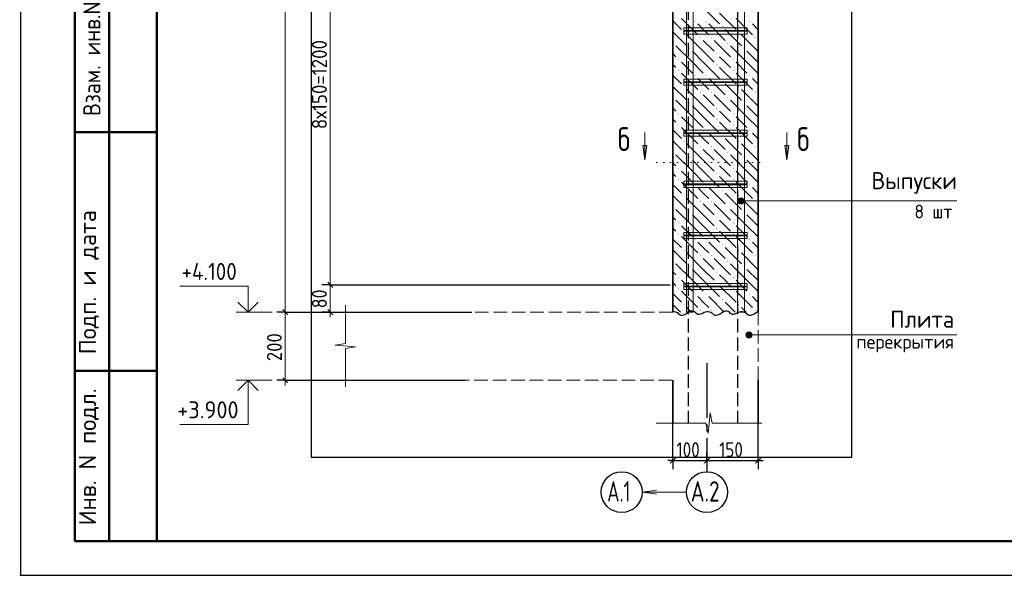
# Model space of a CAD drawing. Header units: millimetres. Extents: x -12 to 50400, y 0 to 35640.
# Tile 1 of 10: x -12 to 17308, y 0 to 9783. Entities that reach past the tile are written whole.
import ezdxf

# ---------------------------------------------------------------- set-up
doc = ezdxf.new("R2010")
doc.units = ezdxf.units.MM
for name, pattern in [('______2', [324, 240, -84]), ('______5', [1320, 960, -120, 120, -120]), ('______9', [120, 0, -120])]:
    doc.linetypes.add(name, pattern=pattern)
for name, color, linetype, lineweight in [('Standard', 7, 'Continuous', 25), ('ЖБ Перекрытие верхний уровень', 7, 'Continuous', 35), ('ЖБ Пилон', 7, 'Continuous', 35), ('Позиционная метка диаметр_ шаг', 7, 'Continuous', 13), ('Позиционная метка линия выноска', 7, 'Continuous', 13), ('Примечания', 7, 'Continuous', 13), ('Размерная линия_ общее', 7, 'Continuous', 13), ('Узлы символ', 7, 'Continuous', 25)]:
    doc.layers.add(name, color=color, linetype=linetype, lineweight=lineweight)
for name, color, linetype, true_color in [('Оси', 7, '______5', 0x656565), ('Стена фоновая арматура Х1', 7, '______2', 0xa0a0a0), ('Стена Хомут', 7, '______2', 0xa0a0a0)]:
    doc.layers.add(name, color=color, linetype=linetype, true_color=true_color)
doc.styles.add('ISOCPEUR', font='txt')

msp = doc.modelspace()

# ---------------------------------------------------------------- hatches: boundary and pattern name
at = {"layer": 'ЖБ Пилон', "linetype": 'Continuous', "lineweight": 18, "transparency": 33554687}
for points in [[(11860, 9755), (11868, 9763), (11875, 9755), (11868, 9747)], [(12052, 9755), (12060, 9763), (12067, 9755), (12060, 9747)], [(12820, 9755), (12828, 9763), (12835, 9755), (12828, 9747)], [(11668, 9563), (11676, 9571), (11683, 9563), (11676, 9555)], [(12340, 9659), (12348, 9667), (12355, 9659), (12348, 9651)], [(12628, 9563), (12636, 9571), (12643, 9563), (12636, 9555)], [(11477, 9373), (11484, 9379), (11491, 9371), (11484, 9363), (11477, 9370)], [(11956, 9467), (11964, 9475), (11971, 9467), (11964, 9459)], [(12148, 9467), (12156, 9475), (12163, 9467), (12156, 9459)], [(12436, 9371), (12444, 9379), (12451, 9371), (12444, 9363)], [(12916, 9467), (12924, 9475), (12931, 9467), (12924, 9459)], [(11764, 9275), (11772, 9283), (11779, 9275), (11772, 9267)], [(12244, 9179), (12252, 9187), (12259, 9179), (12252, 9171)], [(12724, 9275), (12732, 9283), (12739, 9275), (12732, 9267)], [(11572, 9083), (11580, 9091), (11587, 9083), (11580, 9075)], [(12532, 9083), (12540, 9091), (12547, 9083), (12540, 9075)], [(11572, 8891), (11580, 8899), (11587, 8891), (11580, 8883)], [(12244, 8987), (12252, 8995), (12259, 8987), (12252, 8979)], [(12532, 8891), (12540, 8899), (12547, 8891), (12540, 8883)], [(11860, 8795), (11868, 8803), (11875, 8795), (11868, 8787)], [(12052, 8795), (12060, 8803), (12067, 8795), (12060, 8787)], [(12340, 8699), (12348, 8707), (12355, 8699), (12348, 8691)], [(12820, 8795), (12828, 8803), (12835, 8795), (12828, 8787)], [(11668, 8603), (11676, 8611), (11683, 8603), (11676, 8595)], [(11956, 8507), (11964, 8515), (11971, 8507), (11964, 8499)], [(12148, 8507), (12156, 8515), (12163, 8507), (12156, 8499)], [(12628, 8603), (12636, 8611), (12643, 8603), (12636, 8595)], [(12916, 8507), (12924, 8515), (12931, 8507), (12924, 8499)], [(11477, 8413), (11484, 8419), (11491, 8411), (11484, 8403), (11477, 8410)], [(11764, 8315), (11772, 8323), (11779, 8315), (11772, 8307)], [(12436, 8411), (12444, 8419), (12451, 8411), (12444, 8403)], [(12724, 8315), (12732, 8323), (12739, 8315), (12732, 8307)], [(12244, 8219), (12252, 8227), (12259, 8219), (12252, 8211)], [(11572, 8123), (11580, 8131), (11587, 8123), (11580, 8115)], [(12244, 8027), (12252, 8035), (12259, 8027), (12252, 8019)], [(12532, 8123), (12540, 8131), (12547, 8123), (12540, 8115)], [(11572, 7931), (11580, 7939), (11587, 7931), (11580, 7923)], [(11860, 7835), (11868, 7843), (11875, 7835), (11868, 7827)], [(12052, 7835), (12060, 7843), (12067, 7835), (12060, 7827)], [(12532, 7931), (12540, 7939), (12547, 7931), (12540, 7923)], [(12820, 7835), (12828, 7843), (12835, 7835), (12828, 7827)], [(11668, 7643), (11676, 7651), (11683, 7643), (11676, 7635)], [(12340, 7739), (12348, 7747), (12355, 7739), (12348, 7731)], [(12628, 7643), (12636, 7651), (12643, 7643), (12636, 7635)], [(11477, 7453), (11484, 7459), (11491, 7451), (11484, 7443), (11477, 7450)], [(11956, 7547), (11964, 7555), (11971, 7547), (11964, 7539)], [(12148, 7547), (12156, 7555), (12163, 7547), (12156, 7539)], [(12436, 7451), (12444, 7459), (12451, 7451), (12444, 7443)], [(12916, 7547), (12924, 7555), (12931, 7547), (12924, 7539)], [(11764, 7355), (11772, 7363), (11779, 7355), (11772, 7347)], [(12724, 7355), (12732, 7363), (12739, 7355), (12732, 7347)], [(11572, 7163), (11580, 7171), (11587, 7163), (11580, 7155)], [(12244, 7259), (12252, 7267), (12259, 7259), (12252, 7251)], [(12532, 7163), (12540, 7171), (12547, 7163), (12540, 7155)], [(11572, 6971), (11580, 6979), (11587, 6971), (11580, 6963)], [(12244, 7067), (12252, 7075), (12259, 7067), (12252, 7059)], [(12532, 6971), (12540, 6979), (12547, 6971), (12540, 6963)], [(11860, 6875), (11868, 6883), (11875, 6875), (11868, 6867)], [(12052, 6875), (12060, 6883), (12067, 6875), (12060, 6867)], [(12340, 6779), (12348, 6787), (12355, 6779), (12348, 6771)], [(12820, 6875), (12828, 6883), (12835, 6875), (12828, 6867)], [(11668, 6683), (11676, 6691), (11683, 6683), (11676, 6675)], [(11956, 6587), (11964, 6595), (11971, 6587), (11964, 6579)], [(12148, 6587), (12156, 6595), (12163, 6587), (12156, 6579)], [(12628, 6683), (12636, 6691), (12643, 6683), (12636, 6675)], [(12916, 6587), (12924, 6595), (12931, 6587), (12924, 6579)], [(11477, 6493), (11484, 6499), (11491, 6491), (11484, 6483), (11477, 6490)], [(12436, 6491), (12444, 6499), (12451, 6491), (12444, 6483)], [(11764, 6395), (11772, 6403), (11779, 6395), (11772, 6387)], [(12244, 6299), (12252, 6307), (12259, 6299), (12252, 6291)], [(12724, 6395), (12732, 6403), (12739, 6395), (12732, 6387)], [(11572, 6203), (11580, 6211), (11587, 6203), (11580, 6195)], [(12244, 6107), (12252, 6115), (12259, 6107), (12252, 6099)], [(12532, 6203), (12540, 6211), (12547, 6203), (12540, 6195)], [(11572, 6011), (11580, 6019), (11587, 6011), (11580, 6003)], [(11860, 5915), (11868, 5923), (11875, 5915), (11868, 5907)], [(12052, 5915), (12060, 5923), (12067, 5915), (12060, 5907)], [(12532, 6011), (12540, 6019), (12547, 6011), (12540, 6003)], [(12820, 5915), (12828, 5923), (12835, 5915), (12828, 5907)], [(11668, 5723), (11676, 5731), (11683, 5723), (11676, 5715)], [(12340, 5819), (12348, 5827), (12355, 5819), (12348, 5811)], [(12628, 5723), (12636, 5731), (12643, 5723), (12636, 5715)], [(11956, 5627), (11964, 5635), (11971, 5627), (11964, 5619)], [(12148, 5627), (12156, 5635), (12163, 5627), (12156, 5619)], [(12916, 5627), (12924, 5635), (12931, 5627), (12924, 5619)], [(11477, 5533), (11484, 5539), (11491, 5531), (11484, 5523), (11477, 5530)], [(11764, 5435), (11772, 5443), (11779, 5435), (11772, 5427)], [(12436, 5531), (12444, 5539), (12451, 5531), (12444, 5523)], [(12724, 5435), (12732, 5443), (12739, 5435), (12732, 5427)], [(11572, 5243), (11580, 5251), (11587, 5243), (11580, 5235)], [(12244, 5339), (12252, 5347), (12259, 5339), (12252, 5331)], [(12532, 5243), (12540, 5251), (12547, 5243), (12540, 5235)], [(11572, 5051), (11580, 5059), (11587, 5051), (11580, 5043)], [(12244, 5147), (12252, 5155), (12259, 5147), (12252, 5139)], [(12532, 5051), (12540, 5059), (12547, 5051), (12540, 5043)], [(11860, 4955), (11868, 4963), (11875, 4955), (11868, 4947)], [(12052, 4955), (12060, 4963), (12067, 4955), (12060, 4947)], [(12340, 4859), (12348, 4867), (12355, 4859), (12348, 4851)], [(12820, 4955), (12828, 4963), (12835, 4955), (12828, 4947)], [(11668, 4763), (11676, 4771), (11683, 4763), (11676, 4755)], [(12628, 4763), (12636, 4771), (12643, 4763), (12636, 4755)], [(11956, 4667), (11964, 4675), (11971, 4667), (11964, 4659)], [(12148, 4667), (12156, 4675), (12163, 4667), (12156, 4659)], [(12916, 4667), (12924, 4675), (12931, 4667), (12924, 4659)]]:
    msp.add_hatch(color=7, dxfattribs=at).paths.add_polyline_path(points, flags=16)
at = {"layer": 'Позиционная метка линия выноска', "linetype": 'Continuous', "lineweight": 13, "transparency": 33554687}
for points in [[(12631, 6564), (12631, 6618), (12623, 6591)], [(12631, 6618), (12650, 6545), (12650, 6638)], [(12631, 6618), (12631, 6564), (12650, 6545)], [(12650, 6638), (12677, 6537), (12677, 6645)], [(12650, 6638), (12650, 6545), (12677, 6537)], [(12677, 6645), (12677, 6537), (12704, 6545)], [(12677, 6645), (12704, 6545), (12704, 6638)], [(12704, 6638), (12704, 6545), (12724, 6564)], [(12704, 6638), (12724, 6564), (12724, 6618)], [(12724, 6618), (12724, 6564), (12731, 6591)], [(12771, 4206), (12771, 4260), (12763, 4233)], [(12771, 4260), (12790, 4186), (12790, 4279)], [(12771, 4260), (12771, 4206), (12790, 4186)], [(12790, 4279), (12817, 4179), (12817, 4287)], [(12790, 4279), (12790, 4186), (12817, 4179)], [(12817, 4287), (12817, 4179), (12844, 4186)], [(12817, 4287), (12844, 4186), (12844, 4279)], [(12844, 4279), (12844, 4186), (12864, 4206)], [(12844, 4279), (12864, 4206), (12864, 4260)], [(12864, 4260), (12864, 4206), (12871, 4233)]]:
    msp.add_hatch(color=7, dxfattribs=at).paths.add_polyline_path(points)
at = {"layer": 'Узлы символ', "linetype": 'Continuous', "lineweight": 13, "transparency": 33554687}
for points in [[(11019, 7566), (10983, 7314), (10947, 7566)], [(13520, 7566), (13484, 7314), (13448, 7566)]]:
    msp.add_hatch(color=7, dxfattribs=at).paths.add_polyline_path(points, flags=16)

# ---------------------------------------------------------------- linework, layer by layer
at = {"layer": 'Standard', "color": 7, "linetype": 'Continuous', "lineweight": 25, "transparency": 33554687}
for p, q in [((2400, 35040), (2400, 1270)), ((11432, 1975), (11522, 2065)), ((12032, 1975), (12122, 2065)), ((12932, 1975), (13022, 2065))]:
    msp.add_line(p, q, dxfattribs=at)
at = {"layer": 'Standard', "color": 7, "linetype": 'Continuous', "lineweight": 50, "transparency": 33554687}
for p, q in [((960, 600), (960, 10800)), ((960, 600), (960, 10800)), ((1560, 600), (1560, 10800)), ((960, 7800), (2400, 7800)), ((960, 3600), (2400, 3600)), ((2400, 600), (960, 600))]:
    msp.add_line(p, q, dxfattribs=at)
at = {"layer": 'Standard', "color": 7, "linetype": 'Continuous', "lineweight": 13, "transparency": 33554687}
for p, q in [((4432, 4634), (3796, 4634)), ((4432, 3434), (3796, 3434))]:
    msp.add_line(p, q, dxfattribs=at)
at = {"layer": 'Standard', "color": 7, "linetype": 'Continuous', "lineweight": -3, "transparency": 33554687}
for p, q in [((11477, 2020), (11477, 2678)), ((12977, 2020), (12977, 2678)), ((11477, 2020), (11477, 2170)), ((12077, 2020), (12077, 2170)), ((12977, 2020), (12977, 2170)), ((11477, 2020), (11387, 2020)), ((11477, 2020), (11477, 1870)), ((11477, 2020), (12077, 2020)), ((12077, 2020), (12077, 1870)), ((12077, 2020), (12077, 2020)), ((12077, 2020), (12977, 2020)), ((12977, 2020), (12977, 1870)), ((12977, 2020), (13067, 2020))]:
    msp.add_line(p, q, dxfattribs=at)
at = {"layer": 'Standard', "color": 7, "linetype": 'Continuous', "lineweight": 13, "transparency": 33554687}
for points in [[(-12, 0), (48960, 0), (48960, 35640)], [(50400, 35640), (0, 35640), (0, 0), (50400, 0), (50400, 35640)], [(4005, 4634), (4005, 5090), (2805, 5090)], [(4005, 3434), (4005, 2654), (2805, 2654)]]:
    msp.add_lwpolyline(points, dxfattribs=at)
at = {"layer": 'Standard', "color": 7, "linetype": 'Continuous', "lineweight": 25, "transparency": 33554687}
msp.add_lwpolyline([(0, 0), (50400, 0), (50400, 35640), (0, 35640), (0, 0)], close=True, dxfattribs=at)
at = {"layer": 'Standard', "color": 7, "linetype": 'Continuous', "lineweight": 50, "transparency": 33554687}
msp.add_lwpolyline([(2400, 35040), (49800, 35040), (49800, 600), (2400, 600), (2400, 35040)], close=True, dxfattribs=at)
at = {"layer": 'Standard', "color": 254, "linetype": 'Continuous', "lineweight": -3, "true_color": 0xc4c4ff, "transparency": 33554687}
msp.add_lwpolyline([(5117, 2078), (14627, 2078), (14627, 32873), (5117, 32873), (5117, 2078)], dxfattribs=at)
at = {"layer": 'Standard', "color": 7, "linetype": 'Continuous', "lineweight": 35, "transparency": 33554687}
for points in [[(4183, 4812), (4005, 4634), (3827, 4812)], [(4183, 3255), (4005, 3434), (3827, 3255)]]:
    msp.add_lwpolyline(points, dxfattribs=at)
at = {"layer": 'ЖБ Перекрытие верхний уровень', "color": 7, "linetype": '______2', "lineweight": 18, "transparency": 33554687}
for p, q in [((11477, 4634), (5717, 4634)), ((12977, 3434), (12977, 4634)), ((5717, 3434), (11477, 3434))]:
    msp.add_line(p, q, dxfattribs=at)
at = {"layer": 'ЖБ Пилон', "color": 7, "linetype": 'Continuous', "lineweight": 35, "transparency": 33554687}
for p, q in [((11477, 28634), (11477, 4634)), ((12977, 4634), (12977, 28634)), ((11477, 3434), (11477, 2678)), ((12977, 2678), (12977, 3434))]:
    msp.add_line(p, q, dxfattribs=at)
at = {"layer": 'ЖБ Пилон', "color": 9, "linetype": 'Continuous', "lineweight": 18, "true_color": 0xc7c7c7, "transparency": 33554687}
for p, q in [((12012, 9995), (12300, 9707)), ((12300, 9899), (12588, 9611)), ((11477, 9761), (11628, 9611)), ((11628, 9803), (11916, 9515)), ((12012, 9611), (11916, 9707)), ((12108, 9707), (12396, 9419)), ((12588, 9803), (12876, 9515)), ((12972, 9611), (12876, 9707)), ((11477, 9569), (11724, 9323)), ((12108, 9515), (12012, 9611)), ((12396, 9611), (12684, 9323)), ((12977, 9605), (12972, 9611)), ((12012, 9227), (11724, 9515)), ((12012, 9419), (12204, 9227)), ((12204, 9419), (12492, 9131)), ((12972, 9227), (12684, 9515)), ((12972, 9419), (12977, 9413)), ((11477, 9185), (11532, 9131)), ((11820, 9035), (11532, 9323)), ((11820, 9227), (12012, 9035)), ((12012, 9227), (12204, 9035)), ((12780, 9035), (12492, 9323)), ((12780, 9227), (12972, 9035)), ((12972, 9227), (12977, 9221)), ((11628, 9035), (11820, 8843)), ((11820, 9035), (12012, 8843)), ((12012, 9035), (12300, 8747)), ((12396, 9035), (12300, 9131)), ((12492, 8939), (12396, 9035)), ((12588, 9035), (12780, 8843)), ((12780, 9035), (12972, 8843)), ((12972, 9035), (12977, 9029)), ((11532, 8939), (11477, 8993)), ((11628, 8843), (11916, 8555)), ((12300, 8939), (12588, 8651)), ((12588, 8843), (12876, 8555)), ((11477, 8801), (11628, 8651)), ((12012, 8651), (11916, 8747)), ((12108, 8747), (12396, 8459)), ((12972, 8651), (12876, 8747)), ((11477, 8609), (11724, 8363)), ((12012, 8267), (11724, 8555)), ((12108, 8555), (12012, 8651)), ((12396, 8651), (12684, 8363)), ((12972, 8267), (12684, 8555)), ((12977, 8645), (12972, 8651)), ((11820, 8075), (11532, 8363)), ((12012, 8459), (12204, 8267)), ((12204, 8459), (12492, 8171)), ((12780, 8075), (12492, 8363)), ((12972, 8459), (12977, 8453)), ((11477, 8225), (11532, 8171)), ((11820, 8267), (12012, 8075)), ((12012, 8267), (12204, 8075)), ((12396, 8075), (12300, 8171)), ((12780, 8267), (12972, 8075)), ((12972, 8267), (12977, 8261)), ((11532, 7979), (11477, 8033)), ((11628, 8075), (11820, 7883)), ((11820, 8075), (12012, 7883)), ((12012, 8075), (12300, 7787)), ((12300, 7979), (12588, 7691)), ((12492, 7979), (12396, 8075)), ((12588, 8075), (12780, 7883)), ((12780, 8075), (12972, 7883)), ((12972, 8075), (12977, 8069)), ((11477, 7841), (11628, 7691)), ((11628, 7883), (11916, 7595)), ((12588, 7883), (12876, 7595)), ((11477, 7649), (11724, 7403)), ((12012, 7691), (11916, 7787)), ((12108, 7595), (12012, 7691)), ((12108, 7787), (12396, 7499)), ((12396, 7691), (12684, 7403)), ((12972, 7691), (12876, 7787)), ((12977, 7685), (12972, 7691)), ((12012, 7307), (11724, 7595)), ((12012, 7499), (12204, 7307)), ((12204, 7499), (12492, 7211)), ((12972, 7307), (12684, 7595)), ((12972, 7499), (12977, 7493)), ((11820, 7115), (11532, 7403)), ((11820, 7307), (12012, 7115)), ((12012, 7307), (12204, 7115)), ((12780, 7115), (12492, 7403)), ((12780, 7307), (12972, 7115)), ((12972, 7307), (12977, 7301)), ((11477, 7265), (11532, 7211)), ((11628, 7115), (11820, 6923)), ((11820, 7115), (12012, 6923)), ((12012, 7115), (12300, 6827)), ((12396, 7115), (12300, 7211)), ((12492, 7019), (12396, 7115)), ((12588, 7115), (12780, 6923)), ((12780, 7115), (12972, 6923)), ((12972, 7115), (12977, 7109)), ((11532, 7019), (11477, 7073)), ((12300, 7019), (12588, 6731)), ((11477, 6881), (11628, 6731)), ((11628, 6923), (11916, 6635)), ((12012, 6731), (11916, 6827)), ((12108, 6827), (12396, 6539)), ((12588, 6923), (12876, 6635)), ((12972, 6731), (12876, 6827)), ((11477, 6689), (11724, 6443)), ((12012, 6347), (11724, 6635)), ((12108, 6635), (12012, 6731)), ((12396, 6731), (12684, 6443)), ((12972, 6347), (12684, 6635)), ((12977, 6725), (12972, 6731)), ((11820, 6155), (11532, 6443)), ((12012, 6539), (12204, 6347)), ((12204, 6539), (12492, 6251)), ((12780, 6155), (12492, 6443)), ((12972, 6539), (12977, 6533)), ((11477, 6305), (11532, 6251)), ((11820, 6347), (12012, 6155)), ((12012, 6347), (12204, 6155)), ((12396, 6155), (12300, 6251)), ((12780, 6347), (12972, 6155)), ((12972, 6347), (12977, 6341)), ((11532, 6059), (11477, 6113)), ((11628, 6155), (11820, 5963)), ((11820, 6155), (12012, 5963)), ((12012, 6155), (12300, 5867)), ((12492, 6059), (12396, 6155)), ((12588, 6155), (12780, 5963)), ((12780, 6155), (12972, 5963)), ((12972, 6155), (12977, 6149)), ((11477, 5921), (11628, 5771)), ((11628, 5963), (11916, 5675)), ((12300, 6059), (12588, 5771)), ((12588, 5963), (12876, 5675)), ((11477, 5729), (11724, 5483)), ((12012, 5771), (11916, 5867)), ((12108, 5675), (12012, 5771)), ((12108, 5867), (12396, 5579)), ((12396, 5771), (12684, 5483)), ((12972, 5771), (12876, 5867)), ((12977, 5765), (12972, 5771)), ((12012, 5387), (11724, 5675)), ((12012, 5579), (12204, 5387)), ((12204, 5579), (12492, 5291)), ((12972, 5387), (12684, 5675)), ((12972, 5579), (12977, 5573)), ((11820, 5195), (11532, 5483)), ((11820, 5387), (12012, 5195)), ((12012, 5387), (12204, 5195)), ((12780, 5195), (12492, 5483)), ((12780, 5387), (12972, 5195)), ((12972, 5387), (12977, 5381)), ((11477, 5345), (11532, 5291)), ((12396, 5195), (12300, 5291)), ((11532, 5099), (11477, 5153)), ((11628, 5195), (11820, 5003)), ((11820, 5195), (12012, 5003)), ((12012, 5195), (12300, 4907)), ((12300, 5099), (12588, 4811)), ((12492, 5099), (12396, 5195)), ((12588, 5195), (12780, 5003)), ((12780, 5195), (12972, 5003)), ((12972, 5195), (12977, 5189)), ((11477, 4961), (11628, 4811)), ((11628, 5003), (11916, 4715)), ((12012, 4811), (11916, 4907)), ((12108, 4907), (12381, 4634)), ((12588, 5003), (12876, 4715)), ((12972, 4811), (12876, 4907)), ((11477, 4769), (11613, 4634)), ((11805, 4634), (11724, 4715)), ((12108, 4715), (12012, 4811)), ((12396, 4811), (12573, 4634)), ((12765, 4634), (12684, 4715)), ((12977, 4805), (12972, 4811))]:
    msp.add_line(p, q, dxfattribs=at)
at = {"layer": 'Оси', "color": 8, "linetype": '______5', "lineweight": -3, "transparency": 33554687}
msp.add_line((12077, 3734), (12077, 1825), dxfattribs=at)
at = {"layer": 'Оси', "color": 7, "linetype": 'Continuous', "lineweight": -3, "transparency": 33554687}
for centre in [(10577, 1465), (12077, 1465)]:
    msp.add_circle(centre, 360, dxfattribs=at)
at = {"layer": 'Позиционная метка линия выноска', "color": 253, "linetype": '______2', "lineweight": 25, "true_color": 0xa0a0a0, "transparency": 33554687}
for p, q in [((11749, 12614), (11749, 2678)), ((12612, 12614), (12612, 2678))]:
    msp.add_line(p, q, dxfattribs=at)
at = {"layer": 'Позиционная метка линия выноска', "color": 7, "linetype": 'Continuous', "lineweight": 13, "transparency": 33554687}
for p, q in [((12623, 6591), (12623, 6591)), ((12677, 6645), (12677, 6645)), ((12731, 6591), (12731, 6591)), ((12677, 6537), (12677, 6537)), ((12763, 4233), (12763, 4233)), ((12817, 4287), (12817, 4287)), ((12817, 4179), (12817, 4179)), ((12871, 4233), (12871, 4233)), ((11189, 1501), (10937, 1465)), ((11717, 1465), (10937, 1465)), ((10937, 1465), (11207, 1465)), ((10937, 1465), (10937, 1465)), ((10937, 1465), (10937, 1465)), ((10937, 1465), (10937, 1465)), ((10937, 1465), (11189, 1429))]:
    msp.add_line(p, q, dxfattribs=at)
for points in [[(12677, 6591), (13476, 6591), (16471, 6591)], [(12817, 4233), (13195, 4233), (16471, 4233)]]:
    msp.add_lwpolyline(points, dxfattribs=at)
for centre in [(12677, 6591), (12817, 4233)]:
    msp.add_circle(centre, 54, dxfattribs=at)
at = {"layer": 'Примечания', "color": 7, "linetype": 'Continuous', "lineweight": 13, "transparency": 33554687}
for p, q in [((5717, 4754), (5717, 4080)), ((5717, 4080), (5537, 4051)), ((5537, 4051), (5897, 4022)), ((5897, 4022), (5717, 3994)), ((5717, 3994), (5717, 3320)), ((5717, 3320), (5717, 3320)), ((12097, 2498), (12134, 2858)), ((12134, 2858), (12171, 2678)), ((11185, 2678), (12059, 2678)), ((12059, 2678), (12097, 2498)), ((12171, 2678), (13045, 2678)), ((13045, 2678), (13045, 2678))]:
    msp.add_line(p, q, dxfattribs=at)
at = {"layer": 'Примечания', "color": 7, "linetype": 'Continuous', "lineweight": 25, "transparency": 33554687}
for points in [[(11477, 4644), (11500, 4644), (11524, 4641), (11545, 4633), (11563, 4620), (11578, 4604), (11595, 4591), (11617, 4583), (11641, 4579), (11664, 4584), (11686, 4592), (11707, 4602), (11725, 4615), (11741, 4629), (11758, 4642), (11779, 4653), (11801, 4659), (11825, 4658), (11849, 4652), (11866, 4639), (11882, 4624), (11899, 4610), (11919, 4600), (11943, 4598), (11966, 4603), (11987, 4612), (12008, 4623), (12029, 4633), (12049, 4642), (12073, 4647), (12077, 4647)], [(12077, 4644), (12100, 4644), (12124, 4641), (12145, 4633), (12163, 4620), (12178, 4604), (12195, 4591), (12217, 4583), (12241, 4579), (12264, 4584), (12286, 4592), (12307, 4602), (12325, 4615), (12341, 4629), (12358, 4642), (12379, 4653), (12401, 4659), (12425, 4658), (12449, 4652), (12466, 4639), (12482, 4624), (12499, 4610), (12519, 4600), (12543, 4598), (12566, 4603), (12587, 4612), (12608, 4623), (12629, 4633), (12649, 4642), (12673, 4647), (12677, 4647)], [(12677, 4644), (12700, 4644), (12724, 4641), (12745, 4633), (12763, 4620), (12778, 4604), (12795, 4591), (12817, 4583), (12841, 4579), (12864, 4584), (12886, 4592), (12907, 4602), (12925, 4615), (12941, 4629), (12958, 4642), (12977, 4652)]]:
    msp.add_lwpolyline(points, dxfattribs=at)
at = {"layer": 'Размерная линия_ общее', "color": 7, "linetype": 'Continuous', "lineweight": 13, "transparency": 33554687}
for p, q in [((4660, 28634), (4660, 4634)), ((5452, 4634), (5452, 5114)), ((4660, 4634), (4660, 3434)), ((5452, 4634), (5452, 4544)), ((4660, 3434), (4660, 3344))]:
    msp.add_line(p, q, dxfattribs=at)
at = {"layer": 'Размерная линия_ общее', "color": 7, "linetype": 'Continuous', "lineweight": -3, "transparency": 33554687}
for p, q in [((5452, 5114), (5302, 5114)), ((5452, 5114), (5602, 5114)), ((4660, 4634), (4510, 4634)), ((4660, 4634), (4810, 4634)), ((4660, 4634), (7943, 4634)), ((5452, 4634), (5302, 4634)), ((5452, 4634), (5602, 4634)), ((5452, 4634), (5452, 4634)), ((4660, 3434), (4510, 3434)), ((4660, 3434), (4810, 3434)), ((4660, 3434), (7823, 3434))]:
    msp.add_line(p, q, dxfattribs=at)
at = {"layer": 'Размерная линия_ общее', "color": 7, "linetype": 'Continuous', "lineweight": 25, "transparency": 33554687}
for p, q in [((5497, 5069), (5407, 5159)), ((4615, 4679), (4705, 4589)), ((5497, 4589), (5407, 4679)), ((4615, 3479), (4705, 3389))]:
    msp.add_line(p, q, dxfattribs=at)
at = {"layer": 'Размерная линия_ общее', "color": 7, "linetype": 'Continuous', "lineweight": 13, "transparency": 33554687}
msp.add_lwpolyline([(5452, 5114), (5452, 6605), (5452, 6605), (5452, 12314)], dxfattribs=at)
at = {"layer": 'Размерная линия_ общее', "color": 7, "linetype": 'Continuous', "lineweight": -3, "transparency": 33554687}
msp.add_lwpolyline([(5452, 5114), (6065, 5114), (6065, 5114), (11428, 5114)], dxfattribs=at)
at = {"layer": 'Стена фоновая арматура Х1', "color": 7, "linetype": 'Continuous', "lineweight": 18, "transparency": 33554687}
for points in [[(12617, 4634), (12617, 29120), (12610, 29176), (12591, 29233), (12561, 29285), (12526, 29328), (12483, 29364), (12431, 29393), (12374, 29412), (12318, 29420), (5657, 29420), (5657, 29540), (12326, 29540), (12401, 29529), (12480, 29503), (12552, 29463), (12611, 29413), (12661, 29354), (12701, 29282), (12727, 29203), (12737, 29128), (12737, 4634), (12617, 4634)], [(12617, 4634), (12617, 29120), (12610, 29176), (12591, 29233), (12561, 29285), (12526, 29328), (12483, 29364), (12431, 29393), (12374, 29412), (12318, 29420), (5657, 29420), (5657, 29540), (12326, 29540), (12401, 29529), (12480, 29503), (12552, 29463), (12611, 29413), (12661, 29354), (12701, 29282), (12727, 29203), (12737, 29128), (12737, 4634), (12617, 4634)], [(12617, 4634), (12617, 29120), (12610, 29176), (12591, 29233), (12561, 29285), (12526, 29328), (12483, 29364), (12431, 29393), (12374, 29412), (12318, 29420), (5657, 29420), (5657, 29540), (12326, 29540), (12401, 29529), (12480, 29503), (12552, 29463), (12611, 29413), (12661, 29354), (12701, 29282), (12727, 29203), (12737, 29128), (12737, 4634), (12617, 4634)], [(12617, 4634), (12617, 29120), (12610, 29176), (12591, 29233), (12561, 29285), (12526, 29328), (12483, 29364), (12431, 29393), (12374, 29412), (12318, 29420), (5657, 29420), (5657, 29540), (12326, 29540), (12401, 29529), (12480, 29503), (12552, 29463), (12611, 29413), (12661, 29354), (12701, 29282), (12727, 29203), (12737, 29128), (12737, 4634), (12617, 4634)], [(11717, 4634), (11717, 29000), (11710, 29056), (11691, 29113), (11661, 29165), (11626, 29208), (11583, 29244), (11531, 29273), (11474, 29292), (11418, 29300), (6737, 29300), (6737, 29420), (11426, 29420), (11501, 29409), (11580, 29383), (11652, 29343), (11711, 29293), (11761, 29234), (11801, 29162), (11827, 29083), (11837, 29008), (11837, 4634), (11717, 4634)], [(11717, 4634), (11717, 29000), (11710, 29056), (11691, 29113), (11661, 29165), (11626, 29208), (11583, 29244), (11531, 29273), (11474, 29292), (11418, 29300), (6737, 29300), (6737, 29420), (11426, 29420), (11501, 29409), (11580, 29383), (11652, 29343), (11711, 29293), (11761, 29234), (11801, 29162), (11827, 29083), (11837, 29008), (11837, 4634), (11717, 4634)], [(11717, 4634), (11717, 29000), (11710, 29056), (11691, 29113), (11661, 29165), (11626, 29208), (11583, 29244), (11531, 29273), (11474, 29292), (11418, 29300), (6737, 29300), (6737, 29420), (11426, 29420), (11501, 29409), (11580, 29383), (11652, 29343), (11711, 29293), (11761, 29234), (11801, 29162), (11827, 29083), (11837, 29008), (11837, 4634), (11717, 4634)], [(11717, 4634), (11717, 29000), (11710, 29056), (11691, 29113), (11661, 29165), (11626, 29208), (11583, 29244), (11531, 29273), (11474, 29292), (11418, 29300), (6737, 29300), (6737, 29420), (11426, 29420), (11501, 29409), (11580, 29383), (11652, 29343), (11711, 29293), (11761, 29234), (11801, 29162), (11827, 29083), (11837, 29008), (11837, 4634), (11717, 4634)]]:
    msp.add_lwpolyline(points, dxfattribs=at)
at = {"layer": 'Стена Хомут', "color": 36, "linetype": 'Continuous', "lineweight": 13, "true_color": 0x6e3c1e, "transparency": 33554687}
for points in [[(11669, 9638), (12785, 9638), (12785, 9590), (11669, 9590), (11669, 9638)], [(11669, 9578), (12785, 9578), (12785, 9530), (11669, 9530), (11669, 9578)], [(11669, 8738), (12785, 8738), (12785, 8690), (11669, 8690), (11669, 8738)], [(11669, 8678), (12785, 8678), (12785, 8630), (11669, 8630), (11669, 8678)], [(11669, 7838), (12785, 7838), (12785, 7790), (11669, 7790), (11669, 7838)], [(11669, 7778), (12785, 7778), (12785, 7730), (11669, 7730), (11669, 7778)], [(11669, 6938), (12785, 6938), (12785, 6890), (11669, 6890), (11669, 6938)], [(11669, 6878), (12785, 6878), (12785, 6830), (11669, 6830), (11669, 6878)], [(11669, 6038), (12785, 6038), (12785, 5990), (11669, 5990), (11669, 6038)], [(11669, 5978), (12785, 5978), (12785, 5930), (11669, 5930), (11669, 5978)], [(11669, 5138), (12785, 5138), (12785, 5090), (11669, 5090), (11669, 5138)], [(11669, 5078), (12785, 5078), (12785, 5030), (11669, 5030), (11669, 5078)]]:
    msp.add_lwpolyline(points, dxfattribs=at)
at = {"layer": 'Узлы символ', "color": 7, "linetype": 'Continuous', "lineweight": 13, "transparency": 33554687}
for p, q in [((10983, 7314), (10983, 7794)), ((13484, 7314), (13484, 7794)), ((10983, 7314), (10947, 7566)), ((10947, 7566), (11019, 7566)), ((10983, 7566), (10983, 7584)), ((11019, 7566), (10983, 7314)), ((13484, 7314), (13448, 7566)), ((13448, 7566), (13520, 7566)), ((13484, 7566), (13484, 7584)), ((13520, 7566), (13484, 7314)), ((10983, 7314), (10983, 7314)), ((10983, 7314), (10983, 7314)), ((10983, 7314), (10983, 7314)), ((13484, 7314), (13484, 7314)), ((13484, 7314), (13484, 7314)), ((13484, 7314), (13484, 7314))]:
    msp.add_line(p, q, dxfattribs=at)
at = {"layer": 'Узлы символ', "color": 7, "linetype": '______9', "lineweight": 13, "transparency": 33554687}
msp.add_line((11197, 7267), (13237, 7267), dxfattribs=at)

# ---------------------------------------------------------------- texts
at = {"layer": 'Standard', "color": 7, "linetype": 'Continuous', "lineweight": 50, "transparency": 33554687, "char_height": 300, "attachment_point": 7, "rotation": 90, "style": 'ISOCPEUR'}
for s, insert, width in [('\\A1;{\\fISOCPEUR|i0|b0;\\H300.000000;\\W1.000000;\\C7;Взам. инв.N}\\P', (1408, 8083), 2290.92), ('\\A1;{\\fISOCPEUR|i0|b0;\\H300.000000;\\W1.000000;\\C7;Подп. и дата}\\P', (1379, 3891), 2636.47), ('\\A1;{\\fISOCPEUR|i0|b0;\\H300.000000;\\W1.000000;\\C7;Инв. N подл.}\\P', (1379, 881), 2426.15)]:
    msp.add_mtext(s, dxfattribs=dict(at, insert=insert, width=width))
at = {"layer": 'Standard', "color": 7, "linetype": 'Continuous', "lineweight": 25, "transparency": 33554687, "attachment_point": 7, "style": 'ISOCPEUR'}
for s, insert, char_height, width in [('\\W0.90;+4.100', (2835, 5200), 300, 1244.56), ('\\W0.95;+3.900', (2760, 2764), 300, 1281.44), ('\\W0.83;100', (11540, 2080), 264, 610.29), ('\\W0.83;150', (12290, 2080), 264, 610.29)]:
    msp.add_mtext(s, dxfattribs=dict(at, insert=insert, char_height=char_height, width=width))
at = {"layer": 'Оси', "color": 7, "linetype": 'Continuous', "lineweight": 25, "transparency": 33554687, "char_height": 360, "attachment_point": 7, "style": 'ISOCPEUR'}
for s, insert, width in [('\\W0.67;А.1', (10322, 1297), 631.22), ('\\W0.75;А.2', (11792, 1297), 705.31)]:
    msp.add_mtext(s, dxfattribs=dict(at, insert=insert, width=width))
at = {"layer": 'Позиционная метка диаметр_ шаг', "color": 7, "linetype": 'Continuous', "lineweight": 25, "transparency": 33554687, "attachment_point": 7, "style": 'ISOCPEUR'}
for s, insert, char_height, width in [('\\W0.96;Выпуски', (14971, 6717), 300, 1643.32), ('\\W0.94;8 шт', (15726, 6285), 240, 856.52), ('\\W0.95;Плита', (15301, 4359), 300, 1312), ('\\W0.97;перекрытия', (14706, 3927), 240, 1867.51)]:
    msp.add_mtext(s, dxfattribs=dict(at, insert=insert, char_height=char_height, width=width))
at = {"layer": 'Размерная линия_ общее', "color": 7, "linetype": 'Continuous', "lineweight": 25, "transparency": 33554687, "char_height": 264, "attachment_point": 7, "rotation": 90, "style": 'ISOCPEUR'}
for s, insert, width in [('\\W0.92;8х150=1200', (5392, 7856), 1862.14), ('\\W0.87;80', (5392, 4702), 484.71), ('\\W0.91;200', (4600, 3770), 674.38)]:
    msp.add_mtext(s, dxfattribs=dict(at, insert=insert, width=width))
at = {"layer": 'Узлы символ', "color": 7, "linetype": 'Continuous', "lineweight": 35, "transparency": 33554687, "char_height": 420, "attachment_point": 7, "style": 'ISOCPEUR'}
for insert, width in [((10509, 7468), 456.97), ((13664, 7468), 456.96)]:
    msp.add_mtext('\\W0.78;б', dxfattribs=dict(at, insert=insert, width=width))

doc.saveas('drawing.dxf')
